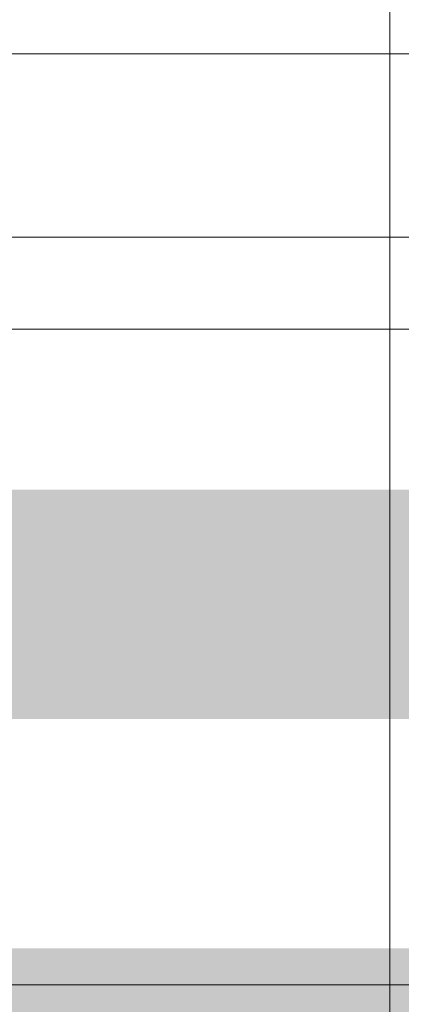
# Model space of a CAD drawing. Header units: millimetres. Extents: x -2074 to 12588, y -3630 to 101167.
# Tile 72 of 256: x 3091 to 3100, y -1631 to -1610. Entities that reach past the tile are written whole.
import ezdxf

# ---------------------------------------------------------------- set-up
doc = ezdxf.new("R2010")
doc.units = ezdxf.units.MM
doc.linetypes.add('CONTINOUS', pattern=[0])
for name, color, linetype, lineweight in [('SelinAr_BUD_posadzka', 7, 'Continuous', 20), ('SelinAr_BUD_posadzka okładziny ścienne', 5, 'Continuous', 20), ('SelinAr_WYP_armatura', 8, 'Continuous', 18)]:
    doc.layers.add(name, color=color, linetype=linetype, lineweight=lineweight)

# ---------------------------------------------------------------- blocks, each defined once
blk = doc.blocks.new('ROCA DAMA_60x32')
for p, q in [((-22, -11.7), (22, -11.7)), ((22, -28), (-22, -28))]:
    blk.add_line(p, q)
blk.add_lwpolyline([(-30, -1.5, -0.414214), (-28.5, 0), (28.5, 0, -0.414214), (30, -1.5), (30, -27, -0.414214), (25, -32), (-25, -32, -0.414214), (-30, -27), (-30, -1.5)], format="xyb")
blk.add_lwpolyline([(22, -26), (-22, -26)])
blk = doc.blocks.new('ewerwerwerwe')
at = {"layer": 'SelinAr_WYP_armatura', "color": 211, "linetype": 'Continuous', "lineweight": 13, "xscale": -1, "rotation": 180}
blk.add_blockref('ROCA DAMA_60x32', (3104.656, 1357.241), dxfattribs=at)

msp = doc.modelspace()

# ---------------------------------------------------------------- block references
msp.add_blockref('ewerwerwerwe', (0, -3000))

# ---------------------------------------------------------------- next in the draw order: linework, layer by layer
at = {"layer": 'SelinAr_BUD_posadzka'}
msp.add_lwpolyline([(3099.354, -1642.759), (3099.354, -1249.759)], dxfattribs=at)
at = {"layer": 'SelinAr_BUD_posadzka okładziny ścienne', "color": 30, "linetype": 'CONTINOUS', "ltscale": 0.2, "const_width": 5}
msp.add_lwpolyline([(3062.157, -1389.759), (3147.157, -1389.759), (3147.157, -1632.759), (3062.157, -1632.759)], close=True, dxfattribs=at)
at = {"layer": 'SelinAr_BUD_posadzka okładziny ścienne', "color": 4, "linetype": 'CONTINOUS', "ltscale": 0.2, "const_width": 5}
msp.add_lwpolyline([(3064.657, -1622.759), (3144.657, -1622.759)], dxfattribs=at)

doc.saveas('drawing.dxf')
